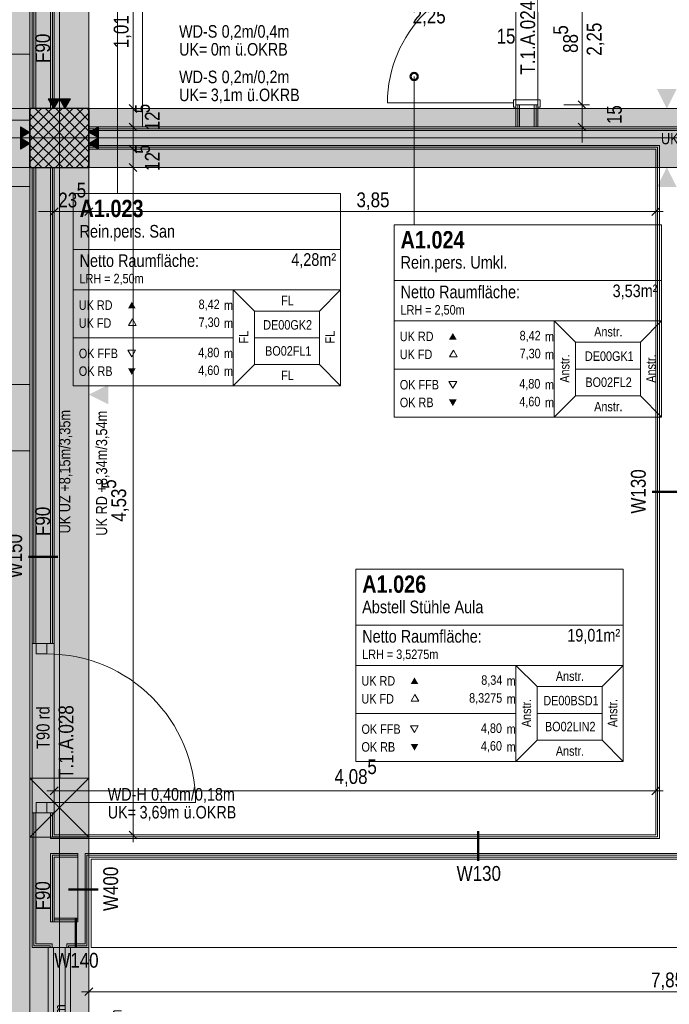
# Model space of a CAD drawing. Extents: x -620 to 3480, y 62 to 1107.
# Tile 49 of 244: x -500 to -412, y 423 to 557. Entities that reach past the tile are written whole.
import ezdxf
from ezdxf.lldxf.tags import DXFTag

# ---------------------------------------------------------------- set-up
doc = ezdxf.new("R2010")
doc.units = 0
doc.layers.get('0').update_dxf_attribs({"lineweight": 35})
for name, color, linetype, lineweight, true_color in [('00 -Bauelemente -Dämmung innen', 7, 'Continuous', 9, 0xff7fe6), ('00 -Bauelemente -Gipskarton', 7, 'Continuous', 9, 0xff7fe6), ('00_Beschriftung UZ', 3, 'Continuous', 13, 0x00ff00), ('30 -33 Aussenwände- 3 Aussenstützen', 7, 'Continuous', 50, 0x0000dd), ('30 -34 Innenwände- 11 Durchbruch', 4, 'Continuous', 9, 0x00ffff), ('30 -34 Innenwände- 2 nichttragend', 7, 'Continuous', 18, 0xff7fe6), ('30 -34 Innenwände- 4 Türen_Fenster', 9, 'Continuous', 15, 0x808080), ('30 -35 Decken- 1 Konstruktion-Träger- Stahlbeton', 7, 'grob-A06G9GKW8I', 13, 0x33aa00), ('60- 61 allgemeine Ausstattung- 1 Möbel', 7, 'Continuous', 9, 0x00cccc), ('70 -72 Beschriftung- 2 Beschriftung Bauteile', 7, 'Continuous', 9, 0x9999ff), ('70 -75 Raumstempel- 1 Raumstempel', 1, 'Continuous', 50, 0xff0000), ('70 -75 Raumstempel-2 Verweislinie', 1, 'Continuous', 9, 0xff0000), ('70 -76 Bemaßung- 2 Allgemein', 9, 'Continuous', 5, 0x808080), ('iwb_Layout BA_Markierung', 7, 'Continuous', 9, 0xbadcdc), ('iwb_Schraffur_ F90_feuerbestaendig', 1, 'Continuous', 13, 0xff0000), ('iwb_Schraffur_ Verglasung', 5, 'Continuous', 13, 0x0000ff)]:
    doc.layers.add(name, color=color, linetype=linetype, lineweight=lineweight, true_color=true_color)
for name, color, linetype, lineweight in [('70 -71 Achsen- 1 Gebäudeachsen', 7, 'STRICHPUNKT2-A06G9GKV8I', 18), ('70 -75 Raumstempel- 3 Wandstempel', 7, 'Continuous', 50), ('Keine', 7, 'Continuous', 9)]:
    doc.layers.add(name, color=color, linetype=linetype, lineweight=lineweight)
doc.layers.add('iwb_Schraffur_Unterzug', color=7, linetype='Continuous', lineweight=5, true_color=0xffffcc, plot=False)
doc.styles.get("Standard").update_dxf_attribs({"font": 'ARIALN.TTF'})
tags = doc.linetypes.add('grob-A06G9GKW8I', pattern=[14, 3, -8, 3]).pattern_tags.tags
tags[8:9] = [DXFTag(74, 4), DXFTag(75, 0), DXFTag(340, '0'), DXFTag(46, 0.0), DXFTag(50, 0.0), DXFTag(44, 0.0), DXFTag(45, 0.0)]
tags[6:7] = [DXFTag(74, 4), DXFTag(75, 0), DXFTag(340, '0'), DXFTag(46, 0.0), DXFTag(50, 0.0), DXFTag(44, 0.0), DXFTag(45, 0.0)]
tags[4:5] = [DXFTag(74, 4), DXFTag(75, 0), DXFTag(340, '0'), DXFTag(46, 0.0), DXFTag(50, 0.0), DXFTag(44, 0.0), DXFTag(45, 0.0)]
tags = doc.linetypes.add('STRICHPUNKT2-A06G9GKV8I', pattern=[12.7, 6.35, -3.175, 0, -3.175]).pattern_tags.tags
tags[10:11] = [DXFTag(74, 4), DXFTag(75, 0), DXFTag(340, '0'), DXFTag(46, 0.0), DXFTag(50, 0.0), DXFTag(44, 0.0), DXFTag(45, 0.0)]
tags[8:9] = [DXFTag(74, 4), DXFTag(75, 0), DXFTag(340, '0'), DXFTag(46, 0.0), DXFTag(50, 0.0), DXFTag(44, 0.0), DXFTag(45, 0.0)]
tags[6:7] = [DXFTag(74, 4), DXFTag(75, 0), DXFTag(340, '0'), DXFTag(46, 0.0), DXFTag(50, 0.0), DXFTag(44, 0.0), DXFTag(45, 0.0)]
tags[4:5] = [DXFTag(74, 4), DXFTag(75, 0), DXFTag(340, '0'), DXFTag(46, 0.0), DXFTag(50, 0.0), DXFTag(44, 0.0), DXFTag(45, 0.0)]

# ---------------------------------------------------------------- blocks, each defined once
blk = doc.blocks.new('Polygon-A06G9GKL8I')
at = {"color": 0, "linetype": 'ByBlock', "lineweight": -2, "ltscale": 0.13}
blk.add_solid([(-497.79, 86.11), (-562.01, 85.94), (-497.63, 1071.51), (-562.01, 1071.51)], dxfattribs=at)
blk = doc.blocks.new('Referenz-A06G9GKX8I')
at = {"layer": '00 -Bauelemente -Dämmung innen', "color": 0, "linetype": 'Continuous', "ltscale": 0.13}
for p, q in [((-497.71, 544.96), (-497.71, 596.96)), ((-495.71, 544.96), (-495.71, 565.66)), ((-432.01, 545.46), (-432.01, 542.46)), ((-430.01, 545.46), (-430.01, 542.46)), ((-490.51, 541.96), (-333.51, 541.96)), ((-490.51, 539.96), (-413.01, 539.96)), ((-413.01, 539.96), (-413.01, 445.76)), ((-497.71, 472.26), (-497.71, 536.96)), ((-495.71, 472.26), (-495.71, 536.96)), ((-497.71, 431.46), (-497.71, 449.26)), ((-495.71, 445.76), (-495.71, 449.26)), ((-413.01, 445.76), (-495.71, 445.76)), ((-492.01, 443.76), (-495.71, 443.76)), ((-495.71, 434.46), (-495.71, 443.76)), ((-492.01, 443.26), (-492.01, 443.76)), ((-492.01, 434.96), (-492.01, 443.26)), ((-333.01, 443.76), (-491.01, 443.76)), ((-491.01, 431.46), (-491.01, 443.76)), ((-492.01, 434.46), (-492.01, 434.96)), ((-495.71, 434.46), (-495.21, 434.46)), ((-495.21, 434.46), (-492.01, 434.46)), ((-497.71, 431.46), (-495.51, 431.46)), ((-495.51, 430.96), (-495.51, 431.46)), ((-493.51, 431.46), (-491.01, 431.46)), ((-493.51, 430.96), (-493.51, 431.46))]:
    blk.add_line(p, q, dxfattribs=at)
at = {"layer": '00 -Bauelemente -Gipskarton', "color": 0, "linetype": 'Continuous', "ltscale": 0.13}
for p, q in [((-498.21, 544.96), (-498.21, 596.96)), ((-497.96, 544.96), (-497.96, 596.96)), ((-497.71, 544.96), (-497.71, 596.96)), ((-495.71, 544.96), (-495.71, 565.66)), ((-495.46, 544.96), (-495.46, 565.41)), ((-495.21, 544.96), (-495.21, 565.16)), ((-432.51, 545.46), (-432.51, 542.46)), ((-432.26, 545.46), (-432.26, 542.46)), ((-432.01, 545.46), (-432.01, 542.46)), ((-430.01, 545.46), (-430.01, 542.46)), ((-429.76, 545.46), (-429.76, 542.46)), ((-429.51, 545.46), (-429.51, 542.46)), ((-490.51, 542.46), (-333.51, 542.46)), ((-490.51, 542.21), (-333.51, 542.21)), ((-490.51, 541.96), (-333.51, 541.96)), ((-490.51, 539.96), (-413.01, 539.96)), ((-490.51, 539.71), (-413.26, 539.71)), ((-490.51, 539.46), (-413.51, 539.46)), ((-413.51, 539.46), (-413.51, 446.26)), ((-413.26, 539.71), (-413.26, 446.01)), ((-413.01, 539.96), (-413.01, 445.76)), ((-498.21, 472.26), (-498.21, 536.96)), ((-497.96, 472.26), (-497.96, 536.96)), ((-497.71, 472.26), (-497.71, 536.96)), ((-495.71, 472.26), (-495.71, 536.96)), ((-495.46, 472.26), (-495.46, 536.96)), ((-495.21, 472.26), (-495.21, 536.96)), ((-498.21, 430.96), (-498.21, 449.26)), ((-497.96, 431.21), (-497.96, 449.26)), ((-497.71, 431.46), (-497.71, 449.26)), ((-495.71, 445.76), (-495.71, 449.26)), ((-495.46, 446.01), (-495.46, 449.26)), ((-495.21, 446.26), (-495.21, 449.26)), ((-413.01, 445.76), (-495.71, 445.76)), ((-413.26, 446.01), (-495.46, 446.01)), ((-413.51, 446.26), (-495.21, 446.26)), ((-492.01, 443.76), (-495.71, 443.76)), ((-495.71, 434.46), (-495.71, 443.76)), ((-492.01, 443.51), (-495.46, 443.51)), ((-495.46, 434.46), (-495.46, 443.51)), ((-492.01, 443.26), (-495.21, 443.26)), ((-495.21, 434.96), (-495.21, 443.26)), ((-491.01, 431.46), (-491.01, 443.76)), ((-333.01, 443.76), (-491.01, 443.76)), ((-333.26, 443.51), (-490.76, 443.51)), ((-490.76, 431.21), (-490.76, 443.51)), ((-490.51, 430.96), (-490.51, 443.26)), ((-333.51, 443.26), (-490.51, 443.26)), ((-495.21, 434.46), (-495.21, 434.96)), ((-495.21, 434.96), (-492.01, 434.96)), ((-495.71, 434.46), (-495.46, 434.46)), ((-495.46, 434.46), (-495.21, 434.46)), ((-495.21, 434.71), (-492.01, 434.71)), ((-495.21, 434.46), (-492.01, 434.46)), ((-498.21, 430.96), (-496.01, 430.96)), ((-497.96, 431.21), (-495.76, 431.21)), ((-497.71, 431.46), (-495.51, 431.46)), ((-495.76, 430.96), (-495.76, 431.21)), ((-495.51, 430.96), (-495.51, 431.46)), ((-493.51, 431.46), (-491.01, 431.46)), ((-493.51, 430.96), (-493.51, 431.46)), ((-493.26, 431.21), (-490.76, 431.21)), ((-493.26, 430.96), (-493.26, 431.21)), ((-493.01, 430.96), (-490.51, 430.96))]:
    blk.add_line(p, q, dxfattribs=at)
at = {"layer": '00_Beschriftung UZ', "color": 0, "linetype": 'Continuous', "lineweight": 0, "ltscale": 0.13}
for points in [[(-413.35, 547.63), (-412.01, 544.96), (-410.67, 547.63)], [(-413.35, 534.29), (-412.01, 536.96), (-410.67, 534.29)], [(-487.84, 504.76), (-490.51, 506.09), (-487.84, 507.43)]]:
    blk.add_solid(points, dxfattribs=at)
at = {"layer": '30 -33 Aussenwände- 3 Aussenstützen', "color": 0, "lineweight": 9}
for p, q in [((-498.51, 544.8), (-498.36, 544.96)), ((-498.51, 543.39), (-496.95, 544.96)), ((-498.51, 541.98), (-495.53, 544.96)), ((-498.51, 540.56), (-494.12, 544.96)), ((-498.51, 539.15), (-492.7, 544.96)), ((-498.51, 537.73), (-491.29, 544.96)), ((-497.82, 544.96), (-490.51, 537.65)), ((-496.4, 544.96), (-490.51, 539.07)), ((-494.99, 544.96), (-490.51, 540.48)), ((-493.57, 544.96), (-490.51, 541.9)), ((-492.16, 544.96), (-490.51, 543.31)), ((-490.75, 544.96), (-490.51, 544.72)), ((-498.51, 544.24), (-491.23, 536.96)), ((-497.87, 536.96), (-490.51, 544.32)), ((-498.51, 542.82), (-492.65, 536.96)), ((-496.46, 536.96), (-490.51, 542.9)), ((-494.51, 541.96), (-494.51, 539.96)), ((-498.51, 541.41), (-494.06, 536.96)), ((-495.51, 540.96), (-493.51, 540.96)), ((-495.05, 536.96), (-490.51, 541.49)), ((-498.51, 540), (-495.47, 536.96)), ((-493.63, 536.96), (-490.51, 540.08)), ((-498.51, 538.58), (-496.89, 536.96)), ((-492.22, 536.96), (-490.51, 538.66)), ((-498.51, 537.17), (-498.3, 536.96)), ((-490.8, 536.96), (-490.51, 537.25))]:
    blk.add_line(p, q, dxfattribs=at)
at = {"layer": '30 -33 Aussenwände- 3 Aussenstützen', "color": 0, "linetype": 'Continuous', "lineweight": -2, "ltscale": 0.25}
for p, q in [((-490.51, 544.96), (-498.51, 544.96)), ((-498.51, 544.96), (-498.51, 536.96)), ((-490.51, 536.96), (-490.51, 544.96)), ((-498.51, 536.96), (-490.51, 536.96))]:
    blk.add_line(p, q, dxfattribs=at)
at = {"layer": '30 -34 Innenwände- 11 Durchbruch', "color": 0, "linetype": 'Continuous', "ltscale": 0.13}
for p, q in [((-498.51, 445.96), (-498.51, 453.96)), ((-498.51, 453.96), (-490.51, 445.96)), ((-490.51, 453.96), (-498.51, 445.96)), ((-498.51, 453.96), (-490.51, 453.96)), ((-490.51, 453.96), (-498.51, 445.96)), ((-490.51, 445.96), (-498.51, 453.96)), ((-490.51, 445.96), (-490.51, 453.96)), ((-498.51, 445.96), (-490.51, 445.96))]:
    blk.add_line(p, q, dxfattribs=at)
at = {"layer": '30 -34 Innenwände- 11 Durchbruch', "color": 0, "lineweight": 0}
for points in [[(-494.51, 449.96), (-498.51, 453.96), (-494.51, 453.96)], [(-494.51, 449.96), (-494.51, 453.96), (-490.51, 453.96)], [(-494.51, 445.96), (-498.51, 445.96), (-494.51, 449.96)], [(-494.51, 445.96), (-494.51, 449.96), (-490.51, 445.96)]]:
    blk.add_solid(points, dxfattribs=at)
at = {"layer": '30 -34 Innenwände- 2 nichttragend', "color": 0, "linetype": 'Continuous', "ltscale": 0.18}
for p, q in [((-498.21, 544.96), (-498.21, 596.96)), ((-495.21, 544.96), (-495.21, 565.16)), ((-495.21, 544.96), (-498.21, 544.96)), ((-432.51, 545.46), (-432.51, 545.14)), ((-432.51, 545.46), (-432.51, 542.46)), ((-429.51, 545.46), (-429.51, 545.14)), ((-429.51, 545.46), (-429.51, 542.46)), ((-490.51, 539.46), (-490.51, 542.46)), ((-490.51, 542.46), (-432.51, 542.46)), ((-429.51, 542.46), (-333.51, 542.46)), ((-490.51, 539.46), (-413.51, 539.46)), ((-413.51, 539.46), (-413.51, 446.26)), ((-498.21, 472.26), (-498.21, 536.96)), ((-495.21, 536.96), (-498.21, 536.96)), ((-495.21, 472.26), (-495.21, 536.96)), ((-497.96, 472.26), (-498.21, 472.26)), ((-497.96, 472.26), (-498.21, 472.26)), ((-497.71, 472.26), (-497.96, 472.26)), ((-495.21, 472.26), (-497.96, 472.26)), ((-495.71, 472.26), (-497.71, 472.26)), ((-495.46, 472.26), (-495.71, 472.26)), ((-495.21, 472.26), (-495.46, 472.26)), ((-497.96, 449.26), (-498.21, 449.26)), ((-497.96, 449.26), (-498.21, 449.26)), ((-498.21, 430.96), (-498.21, 449.26)), ((-497.71, 449.26), (-497.96, 449.26)), ((-495.21, 449.26), (-497.96, 449.26)), ((-495.71, 449.26), (-497.71, 449.26)), ((-495.46, 449.26), (-495.71, 449.26)), ((-495.21, 449.26), (-495.46, 449.26)), ((-495.21, 446.26), (-495.21, 449.26)), ((-413.51, 446.26), (-495.21, 446.26)), ((-495.21, 434.96), (-495.21, 443.26)), ((-492.01, 443.26), (-495.21, 443.26)), ((-492.01, 434.96), (-492.01, 443.26)), ((-333.51, 443.26), (-490.51, 443.26)), ((-490.51, 430.96), (-490.51, 443.26)), ((-495.21, 434.96), (-492.01, 434.96)), ((-498.21, 430.96), (-496.01, 430.96)), ((-495.76, 430.96), (-496.01, 430.96)), ((-495.76, 430.96), (-496.01, 430.96)), ((-495.51, 430.96), (-495.76, 430.96)), ((-493.01, 430.96), (-495.76, 430.96)), ((-493.51, 430.96), (-495.51, 430.96)), ((-493.26, 430.96), (-493.51, 430.96)), ((-493.01, 430.96), (-493.26, 430.96)), ((-493.01, 430.96), (-490.51, 430.96))]:
    blk.add_line(p, q, dxfattribs=at)
at = {"layer": '30 -34 Innenwände- 4 Türen_Fenster', "color": 0, "linetype": 'grob-A06G9GKW8I', "ltscale": 0.15}
for p, q in [((-432.51, 563.16), (-432.51, 545.46)), ((-429.51, 563.16), (-429.51, 545.46)), ((-432.81, 545.74), (-449.95, 545.74)), ((-498.21, 449.26), (-498.21, 472.26)), ((-495.21, 449.26), (-495.21, 472.26)), ((-496.21, 450.66), (-476.01, 450.66)), ((-496.01, 379.96), (-496.01, 430.96)), ((-493.01, 379.96), (-493.01, 430.96))]:
    blk.add_line(p, q, dxfattribs=at)
at = {"layer": '30 -34 Innenwände- 4 Türen_Fenster', "color": 0}
for p, q in [((-432.81, 545.74), (-432.81, 546.14)), ((-432.81, 546.14), (-429.21, 546.14)), ((-429.21, 546.14), (-429.21, 545.14)), ((-432.81, 545.14), (-432.81, 545.74)), ((-432.51, 545.14), (-432.81, 545.14)), ((-429.51, 545.46), (-432.51, 545.46)), ((-432.51, 545.46), (-432.51, 545.14)), ((-429.51, 545.14), (-429.51, 545.46)), ((-429.21, 545.14), (-429.51, 545.14))]:
    blk.add_line(p, q, dxfattribs=at)
at = {"layer": '30 -34 Innenwände- 4 Türen_Fenster', "color": 0, "linetype": 'Continuous', "ltscale": 0.15}
for p, q in [((-497.67, 470.86), (-497.67, 472.26)), ((-497.67, 472.26), (-496.21, 472.26)), ((-496.21, 472.26), (-496.21, 470.86)), ((-496.21, 470.86), (-497.67, 470.86)), ((-497.67, 449.26), (-497.67, 450.66)), ((-497.67, 450.66), (-496.21, 450.66)), ((-496.21, 450.66), (-496.21, 449.26)), ((-496.21, 449.26), (-497.67, 449.26)), ((-495.31, 405.96), (-495.31, 430.96)), ((-495.31, 430.96), (-493.71, 430.96)), ((-493.71, 430.96), (-493.71, 405.96))]:
    blk.add_line(p, q, dxfattribs=at)
at = {"layer": '30 -34 Innenwände- 4 Türen_Fenster', "color": 0, "linetype": 'grob-A06G9GKW8I', "ltscale": 0.15}
for centre, major_axis in [((-432.81, 545.74), (0, 17.14)), ((-496.21, 450.66), (20.2, 0))]:
    blk.add_ellipse(centre, major_axis=major_axis, ratio=1, start_param=0, end_param=1.570796, dxfattribs=at)
at = {"layer": '30 -35 Decken- 1 Konstruktion-Träger- Stahlbeton', "color": 0}
for p, q in [((-498.51, 214.96), (-498.51, 596.96)), ((-490.51, 214.96), (-490.51, 596.96)), ((-562.01, 544.96), (-498.51, 544.96)), ((-490.51, 544.96), (-3.51, 544.96)), ((-562.01, 536.96), (-498.51, 536.96)), ((-490.51, 536.96), (-3.51, 536.96))]:
    blk.add_line(p, q, dxfattribs=at)
at = {"layer": '30 -35 Decken- 1 Konstruktion-Träger- Stahlbeton', "color": 0, "linetype": 'Continuous', "lineweight": 35, "ltscale": 0.35}
for p, q in [((-498.51, 544.96), (-498.51, 536.96)), ((-490.51, 544.96), (-490.51, 536.96))]:
    blk.add_line(p, q, dxfattribs=at)
at = {"layer": '60- 61 allgemeine Ausstattung- 1 Möbel', "color": 0, "linetype": 'Continuous', "ltscale": 0.13}
for p, q in [((-495.21, 565.16), (-495.21, 544.96)), ((-483.21, 542.46), (-483.21, 565.16)), ((-538.51, 552.36), (-498.51, 552.36)), ((-498.51, 552.36), (-498.51, 543.36)), ((-495.21, 544.96), (-490.51, 544.96)), ((-490.51, 544.96), (-490.51, 542.46)), ((-498.51, 543.36), (-538.51, 543.36)), ((-538.51, 543.36), (-498.51, 543.36)), ((-498.51, 543.36), (-498.51, 534.36)), ((-490.51, 542.46), (-483.21, 542.46)), ((-498.51, 534.36), (-538.51, 534.36)), ((-538.51, 507.46), (-498.51, 507.46)), ((-498.51, 507.46), (-498.51, 498.46)), ((-498.51, 498.46), (-538.51, 498.46)), ((-490.21, 430.96), (-490.21, 442.96)), ((-490.21, 442.96), (-333.81, 442.96)), ((-333.81, 430.96), (-490.21, 430.96))]:
    blk.add_line(p, q, dxfattribs=at)
at = {"layer": '70 -71 Achsen- 1 Gebäudeachsen', "color": 0, "linetype": 'STRICHPUNKT2-A06G9GKV8I', "ltscale": 0.18}
for p, q in [((-494.51, 1075.9), (-494.51, 76.46)), ((-562.01, 540.96), (85.43, 540.96))]:
    blk.add_line(p, q, dxfattribs=at)
at = {"layer": '70 -72 Beschriftung- 2 Beschriftung Bauteile', "color": 0}
for p, q in [((-495.26, 544.96), (-496.01, 546.26)), ((-496.01, 546.26), (-494.51, 546.26)), ((-494.51, 546.26), (-495.26, 544.96)), ((-493.76, 544.96), (-494.51, 546.26)), ((-494.51, 546.26), (-493.01, 546.26)), ((-493.01, 546.26), (-493.76, 544.96)), ((-499.81, 542.46), (-498.51, 541.71)), ((-499.81, 540.96), (-499.81, 542.46)), ((-490.51, 541.71), (-489.21, 542.46)), ((-489.21, 542.46), (-489.21, 540.96)), ((-498.51, 541.71), (-499.81, 540.96)), ((-499.81, 540.96), (-498.51, 540.21)), ((-499.81, 539.46), (-499.81, 540.96)), ((-489.21, 540.96), (-490.51, 541.71)), ((-490.51, 540.21), (-489.21, 540.96)), ((-489.21, 540.96), (-489.21, 539.46)), ((-498.51, 540.21), (-499.81, 539.46)), ((-489.21, 539.46), (-490.51, 540.21))]:
    blk.add_line(p, q, dxfattribs=at)
at = {"layer": '70 -72 Beschriftung- 2 Beschriftung Bauteile', "color": 0, "lineweight": 0}
for points in [[(-495.26, 544.96), (-496.01, 546.26), (-495.26, 546.26)], [(-495.26, 544.96), (-495.26, 546.26), (-494.51, 546.26)], [(-493.76, 544.96), (-494.51, 546.26), (-493.76, 546.26)], [(-493.76, 544.96), (-493.76, 546.26), (-493.01, 546.26)], [(-499.81, 540.96), (-499.81, 542.46), (-498.51, 541.71)], [(-489.21, 540.96), (-490.51, 541.71), (-489.21, 542.46)], [(-499.81, 539.46), (-499.81, 540.96), (-498.51, 540.21)], [(-489.21, 539.46), (-490.51, 540.21), (-489.21, 540.96)]]:
    blk.add_solid(points, dxfattribs=at)
at = {"layer": '70 -75 Raumstempel- 1 Raumstempel', "color": 0, "lineweight": 9}
for p, q in [((-492.64, 533.42), (-492.64, 507.28)), ((-456.31, 533.42), (-492.64, 533.42)), ((-456.31, 507.28), (-456.31, 533.42)), ((-449.04, 529.17), (-449.04, 503.03)), ((-412.71, 529.17), (-449.04, 529.17)), ((-412.71, 503.03), (-412.71, 529.17)), ((-456.31, 525.83), (-492.64, 525.83)), ((-412.71, 521.58), (-449.04, 521.58)), ((-492.64, 520.35), (-470.91, 520.35)), ((-468.02, 517.45), (-470.91, 520.35)), ((-456.31, 520.35), (-470.91, 520.35)), ((-470.91, 520.35), (-470.91, 507.28)), ((-459.2, 517.45), (-456.31, 520.35)), ((-468.02, 510.18), (-468.02, 517.45)), ((-468.02, 517.45), (-459.2, 517.45)), ((-459.2, 510.18), (-459.2, 517.45)), ((-484.6, 516.39), (-485.12, 515.48)), ((-485.12, 515.48), (-484.08, 515.48)), ((-484.08, 515.48), (-484.6, 516.39)), ((-449.04, 516.1), (-427.31, 516.1)), ((-424.43, 513.2), (-427.31, 516.1)), ((-412.71, 516.1), (-427.31, 516.1)), ((-427.31, 516.1), (-427.31, 503.03)), ((-415.6, 513.2), (-412.71, 516.1)), ((-492.64, 513.82), (-470.91, 513.82)), ((-459.2, 513.82), (-468.02, 513.82)), ((-424.43, 505.93), (-424.43, 513.2)), ((-424.43, 513.2), (-415.6, 513.2)), ((-415.6, 505.93), (-415.6, 513.2)), ((-484.67, 511.21), (-485.19, 512.12)), ((-485.19, 512.12), (-484.15, 512.12)), ((-484.15, 512.12), (-484.67, 511.21)), ((-441, 512.14), (-441.52, 511.23)), ((-441.52, 511.23), (-440.48, 511.23)), ((-440.48, 511.23), (-441, 512.14)), ((-468.02, 510.18), (-470.91, 507.28)), ((-468.02, 510.18), (-459.2, 510.18)), ((-459.2, 510.18), (-456.31, 507.28)), ((-449.04, 509.57), (-427.31, 509.57)), ((-415.6, 509.57), (-424.43, 509.57)), ((-456.31, 507.28), (-492.64, 507.28)), ((-441.07, 506.96), (-441.6, 507.87)), ((-441.6, 507.87), (-440.55, 507.87)), ((-440.55, 507.87), (-441.07, 506.96)), ((-424.43, 505.93), (-427.31, 503.03)), ((-424.43, 505.93), (-415.6, 505.93)), ((-415.6, 505.93), (-412.71, 503.03)), ((-412.71, 503.03), (-449.04, 503.03)), ((-454.24, 482.37), (-454.24, 456.23)), ((-417.92, 482.37), (-454.24, 482.37)), ((-417.92, 456.23), (-417.92, 482.37)), ((-417.92, 474.78), (-454.24, 474.78)), ((-454.24, 469.3), (-432.52, 469.3)), ((-429.63, 466.41), (-432.52, 469.3)), ((-417.92, 469.3), (-432.52, 469.3)), ((-432.52, 469.3), (-432.52, 456.23)), ((-420.8, 466.41), (-417.92, 469.3)), ((-429.63, 459.13), (-429.63, 466.41)), ((-429.63, 466.41), (-420.8, 466.41)), ((-420.8, 459.13), (-420.8, 466.41)), ((-446.21, 465.34), (-446.73, 464.44)), ((-446.73, 464.44), (-445.68, 464.44)), ((-445.68, 464.44), (-446.21, 465.34)), ((-454.24, 462.77), (-432.52, 462.77)), ((-420.8, 462.77), (-429.63, 462.77)), ((-446.28, 460.16), (-446.8, 461.07)), ((-446.8, 461.07), (-445.76, 461.07)), ((-445.76, 461.07), (-446.28, 460.16)), ((-429.63, 459.13), (-432.52, 456.23)), ((-429.63, 459.13), (-420.8, 459.13)), ((-420.8, 459.13), (-417.92, 456.23)), ((-417.92, 456.23), (-454.24, 456.23))]:
    blk.add_line(p, q, dxfattribs=at)
at = {"layer": '70 -75 Raumstempel- 1 Raumstempel', "color": 0, "lineweight": 0}
for points in [[(-484.15, 517.81), (-484.67, 518.71), (-485.19, 517.81)], [(-440.55, 513.56), (-441.07, 514.46), (-441.6, 513.56)], [(-484.15, 509.67), (-484.67, 508.77), (-485.19, 509.67)], [(-440.55, 505.43), (-441.07, 504.52), (-441.6, 505.43)], [(-445.76, 466.76), (-446.28, 467.66), (-446.8, 466.76)], [(-445.76, 458.63), (-446.28, 457.72), (-446.8, 458.63)]]:
    blk.add_solid(points, dxfattribs=at)
at = {"layer": '70 -75 Raumstempel- 3 Wandstempel', "color": 0, "linetype": 'Continuous', "ltscale": 0.5}
for p, q in [((-414.01, 492.86), (-410.01, 492.86)), ((-498.71, 484.06), (-494.71, 484.06)), ((-437.61, 442.76), (-437.61, 446.76)), ((-489.26, 438.86), (-493.26, 438.86)), ((-492.26, 430.96), (-492.26, 434.96))]:
    blk.add_line(p, q, dxfattribs=at)
at = {"layer": '70 -75 Raumstempel-2 Verweislinie', "color": 0, "linetype": 'Continuous', "ltscale": 0.13}
for p, q in [((-486.6, 572.16), (-486.6, 533.46)), ((-446.32, 529.17), (-446.32, 549.31))]:
    blk.add_line(p, q, dxfattribs=at)
at = {"layer": '70 -75 Raumstempel-2 Verweislinie', "color": 0, "linetype": 'ByBlock', "lineweight": 50, "ltscale": 0.5}
blk.add_circle((-446.32, 549.31), 0.5, dxfattribs=at)
at = {"layer": '70 -76 Bemaßung- 2 Allgemein', "color": 0, "linetype": 'Continuous', "ltscale": 0.13}
for p, q in [((-484.51, 546.02), (-484.51, 564.1)), ((-423.51, 546.52), (-423.51, 562.1)), ((-423.51, 546.52), (-423.51, 547.58)), ((-484.51, 546.02), (-484.51, 547.08)), ((-484.51, 543.96), (-484.51, 546.02)), ((-484.51, 543.96), (-484.51, 546.02)), ((-423.51, 544.46), (-423.51, 546.52)), ((-423.51, 544.46), (-423.51, 546.52)), ((-487.01, 544.96), (-483.51, 544.96)), ((-487.01, 544.96), (-483.51, 544.96)), ((-484.51, 542.46), (-484.51, 544.96)), ((-426.01, 545.46), (-422.51, 545.46)), ((-426.01, 545.46), (-422.51, 545.46)), ((-423.51, 542.46), (-423.51, 545.46)), ((-484.51, 543.46), (-484.51, 541.4)), ((-423.51, 543.46), (-423.51, 541.4)), ((-487.01, 542.46), (-483.51, 542.46)), ((-426.01, 542.46), (-422.51, 542.46)), ((-484.51, 540.52), (-484.51, 541.58)), ((-484.51, 541.4), (-484.51, 540.34)), ((-484.51, 538.46), (-484.51, 540.52)), ((-423.51, 541.4), (-423.51, 540.34)), ((-487.01, 539.46), (-483.51, 539.46)), ((-484.51, 536.96), (-484.51, 539.46)), ((-484.51, 537.96), (-484.51, 535.9)), ((-484.51, 537.96), (-484.51, 535.9)), ((-487.01, 536.96), (-483.51, 536.96)), ((-487.01, 536.96), (-483.51, 536.96)), ((-484.51, 535.9), (-484.51, 534.84)), ((-484.51, 447.32), (-484.51, 535.9)), ((-495.21, 533.46), (-495.21, 529.96)), ((-490.51, 533.46), (-490.51, 529.96)), ((-490.51, 533.46), (-490.51, 529.96)), ((-413.51, 533.46), (-413.51, 529.96)), ((-496.27, 530.96), (-497.33, 530.96)), ((-494.21, 530.96), (-496.27, 530.96)), ((-490.51, 530.96), (-495.21, 530.96)), ((-491.51, 530.96), (-489.45, 530.96)), ((-491.51, 530.96), (-489.45, 530.96)), ((-414.57, 530.96), (-489.45, 530.96)), ((-489.45, 530.96), (-488.39, 530.96)), ((-412.51, 530.96), (-414.57, 530.96)), ((-496.21, 452.26), (-494.15, 452.26)), ((-495.21, 449.76), (-495.21, 453.26)), ((-494.15, 452.26), (-414.57, 452.26)), ((-412.51, 452.26), (-414.57, 452.26)), ((-413.51, 449.76), (-413.51, 453.26)), ((-484.51, 445.26), (-484.51, 447.32)), ((-487.01, 446.26), (-483.51, 446.26)), ((-490.51, 427.46), (-490.51, 423.96)), ((-491.51, 424.96), (-489.45, 424.96)), ((-334.57, 424.96), (-489.45, 424.96))]:
    blk.add_line(p, q, dxfattribs=at)
at = {"layer": '70 -76 Bemaßung- 2 Allgemein', "color": 0, "linetype": 'Continuous', "lineweight": 20, "ltscale": 0.2}
for p, q in [((-422.98, 544.93), (-424.04, 545.99)), ((-422.98, 544.93), (-424.04, 545.99)), ((-483.98, 544.43), (-485.04, 545.49)), ((-483.98, 544.43), (-485.04, 545.49)), ((-485.04, 542.99), (-483.98, 541.93)), ((-424.04, 542.99), (-422.98, 541.93)), ((-483.98, 538.93), (-485.04, 539.99)), ((-485.04, 537.49), (-483.98, 536.43)), ((-485.04, 537.49), (-483.98, 536.43)), ((-494.68, 531.49), (-495.74, 530.43)), ((-491.04, 530.43), (-489.98, 531.49)), ((-491.04, 530.43), (-489.98, 531.49)), ((-412.98, 531.49), (-414.04, 530.43)), ((-495.74, 451.73), (-494.68, 452.79)), ((-412.98, 452.79), (-414.04, 451.73)), ((-483.98, 445.73), (-485.04, 446.79)), ((-491.04, 424.43), (-489.98, 425.49))]:
    blk.add_line(p, q, dxfattribs=at)
at = {"layer": '00_Beschriftung UZ', "color": 0, "linetype": 'ByBlock', "lineweight": 5, "ltscale": 0.13, "insert": (-412.8, 541.62), "char_height": 1.5103, "attachment_point": 1}
blk.add_mtext('{\\fArial Narrow;UK UZ +8,15m/3,35m}', dxfattribs=at)
at = {"layer": '00_Beschriftung UZ', "color": 0, "linetype": 'ByBlock', "lineweight": 5, "ltscale": 0.13, "char_height": 1.5103, "attachment_point": 1, "rotation": 90}
for insert in [(-494.53, 487.23), (-495.18, 406.48)]:
    blk.add_mtext('{\\fArial Narrow;UK UZ +8,15m/3,35m}', dxfattribs=dict(at, insert=insert))
at = {"layer": '00_Beschriftung UZ', "color": 0, "linetype": 'Continuous', "lineweight": 5, "ltscale": 0.13, "char_height": 1.5103, "attachment_point": 1, "rotation": 90}
for insert in [(-489.53, 486.92), (-487.57, 405.59)]:
    blk.add_mtext('{\\fArial Narrow;UK RD +8,34m/3,54m}', dxfattribs=dict(at, insert=insert))
at = {"layer": '30 -34 Innenwände- 11 Durchbruch', "color": 0, "linetype": 'Continuous', "ltscale": 0.13, "char_height": 1.7, "attachment_point": 1}
for s, insert in [('{\\fArial Narrow;WD-S}', (-478.25, 556.29)), ('{\\fArial Narrow;0,2m/0,4m}', (-472.47, 556.29)), ('{\\fArial Narrow;0m}', (-473.94, 553.86)), ('{\\fArial Narrow;ü.OKRB}', (-470.64, 553.86)), ('{\\fArial Narrow;UK=}', (-478.25, 553.86)), ('{\\fArial Narrow;WD-S}', (-478.25, 550.11)), ('{\\fArial Narrow;0,2m/0,2m}', (-472.47, 550.11)), ('{\\fArial Narrow;UK=}', (-478.25, 547.67)), ('{\\fArial Narrow;3,1m}', (-473.94, 547.67)), ('{\\fArial Narrow;ü.OKRB}', (-469.02, 547.67)), ('{\\fArial Narrow;WD-H}', (-487.94, 452.63)), ('{\\fArial Narrow;0,40m/0,18m}', (-482.05, 452.63)), ('{\\fArial Narrow;UK=}', (-487.94, 450.2)), ('{\\fArial Narrow;3,69m}', (-483.62, 450.2)), ('{\\fArial Narrow;ü.OKRB}', (-477.63, 450.2))]:
    blk.add_mtext(s, dxfattribs=dict(at, insert=insert))
at = {"layer": '70 -75 Raumstempel- 1 Raumstempel', "color": 0, "linetype": 'Continuous', "ltscale": 0.5, "attachment_point": 1}
for s, insert, char_height, rotation in [('{\\fArial Narrow|b1|i0;A1.023}', (-491.77, 532.56), 2.3536, 0), ('{\\fArial Narrow;Rein.pers. San}', (-491.77, 529.14), 1.7117, 0), ('{\\fArial Narrow|b1|i0;A1.024}', (-448.17, 528.31), 2.3536, 0), ('{\\fArial Narrow;Netto Raumfläche:}', (-491.77, 525.15), 1.7117, 0), ('{\\fArial Narrow;4,28m²}', (-463.02, 525.3), 1.7117, 0), ('{\\fArial Narrow;Rein.pers. Umkl.}', (-448.17, 524.92), 1.7117, 0), ('{\\fArial Narrow;LRH = 2,50m}', (-491.77, 522.5), 1.2838, 0), ('{\\fArial Narrow;Netto Raumfläche:}', (-448.17, 520.9), 1.7117, 0), ('{\\fArial Narrow;3,53m²}', (-419.37, 521.05), 1.7117, 0), ('{\\fArial Narrow;FL}', (-464.38, 519.52), 1.2838, 0), ('{\\fArial Narrow;UK RD}', (-491.87, 518.89), 1.2838, 0), ('{\\fArial Narrow;8,42}', (-475.6, 519), 1.2838, 0), ('{\\fArial Narrow;m}', (-472.15, 518.88), 1.2838, 0), ('{\\fArial Narrow;LRH = 2,50m}', (-448.17, 518.25), 1.2838, 0), ('{\\fArial Narrow;UK FD}', (-491.87, 516.45), 1.2838, 0), ('{\\fArial Narrow;7,30}', (-475.6, 516.57), 1.2838, 0), ('{\\fArial Narrow;m}', (-472.15, 516.44), 1.2838, 0), ('{\\fArial Narrow;DE00GK2}', (-466.82, 516.21), 1.2838, 0), ('{\\fArial Narrow;Anstr.}', (-421.87, 515.28), 1.2838, 0), ('{\\fArial Narrow;FL}', (-470.11, 513.05), 1.2838, 90), ('{\\fArial Narrow;FL}', (-458.4, 513.05), 1.2838, 90), ('{\\fArial Narrow;UK RD}', (-448.27, 514.64), 1.2838, 0), ('{\\fArial Narrow;8,42}', (-432, 514.75), 1.2838, 0), ('{\\fArial Narrow;m}', (-428.55, 514.63), 1.2838, 0), ('{\\fArial Narrow;4,80}', (-475.65, 512.46), 1.2838, 0), ('{\\fArial Narrow;BO02FL1}', (-466.57, 512.67), 1.2838, 0), ('{\\fArial Narrow;OK FFB}', (-491.87, 512.33), 1.2838, 0), ('{\\fArial Narrow;m}', (-472.15, 512.33), 1.2838, 0), ('{\\fArial Narrow;UK FD}', (-448.27, 512.2), 1.2838, 0), ('{\\fArial Narrow;7,30}', (-432, 512.32), 1.2838, 0), ('{\\fArial Narrow;m}', (-428.55, 512.19), 1.2838, 0), ('{\\fArial Narrow;Anstr.}', (-426.52, 507.71), 1.2838, 90), ('{\\fArial Narrow;DE00GK1}', (-423.13, 511.96), 1.2838, 0), ('{\\fArial Narrow;Anstr.}', (-414.81, 507.71), 1.2838, 90), ('{\\fArial Narrow;OK RB}', (-491.87, 509.92), 1.2838, 0), ('{\\fArial Narrow;4,60}', (-475.65, 510.04), 1.2838, 0), ('{\\fArial Narrow;m}', (-472.15, 509.92), 1.2838, 0), ('{\\fArial Narrow;FL}', (-464.38, 509.35), 1.2838, 0), ('{\\fArial Narrow;BO02FL2}', (-423.07, 508.42), 1.2838, 0), ('{\\fArial Narrow;OK FFB}', (-448.27, 508.08), 1.2838, 0), ('{\\fArial Narrow;4,80}', (-432.05, 508.21), 1.2838, 0), ('{\\fArial Narrow;m}', (-428.55, 508.08), 1.2838, 0), ('{\\fArial Narrow;4,60}', (-432.05, 505.79), 1.2838, 0), ('{\\fArial Narrow;OK RB}', (-448.27, 505.67), 1.2838, 0), ('{\\fArial Narrow;m}', (-428.55, 505.67), 1.2838, 0), ('{\\fArial Narrow;Anstr.}', (-421.87, 505.11), 1.2838, 0), ('{\\fArial Narrow|b1|i0;A1.026}', (-453.38, 481.52), 2.3536, 0), ('{\\fArial Narrow;Abstell Stühle Aula}', (-453.38, 478.1), 1.7117, 0), ('{\\fArial Narrow;Netto Raumfläche:}', (-453.38, 474.1), 1.7117, 0), ('{\\fArial Narrow;19,01m²}', (-425.53, 474.25), 1.7117, 0), ('{\\fArial Narrow;LRH = 3,5275m}', (-453.38, 471.45), 1.2838, 0), ('{\\fArial Narrow;Anstr.}', (-427.08, 468.48), 1.2838, 0), ('{\\fArial Narrow;UK RD}', (-453.48, 467.84), 1.2838, 0), ('{\\fArial Narrow;8,34}', (-437.21, 467.95), 1.2838, 0), ('{\\fArial Narrow;m}', (-433.76, 467.83), 1.2838, 0), ('{\\fArial Narrow;UK FD}', (-453.48, 465.4), 1.2838, 0), ('{\\fArial Narrow;8,3275}', (-438.86, 465.52), 1.2838, 0), ('{\\fArial Narrow;m}', (-433.76, 465.39), 1.2838, 0), ('{\\fArial Narrow;Anstr.}', (-431.73, 460.91), 1.2838, 90), ('{\\fArial Narrow;DE00BSD1}', (-428.78, 465.16), 1.2838, 0), ('{\\fArial Narrow;Anstr.}', (-420.02, 460.91), 1.2838, 90), ('{\\fArial Narrow;BO02LIN2}', (-428.56, 461.63), 1.2838, 0), ('{\\fArial Narrow;OK FFB}', (-453.48, 461.29), 1.2838, 0), ('{\\fArial Narrow;4,80}', (-437.26, 461.41), 1.2838, 0), ('{\\fArial Narrow;m}', (-433.76, 461.29), 1.2838, 0), ('{\\fArial Narrow;OK RB}', (-453.48, 458.87), 1.2838, 0), ('{\\fArial Narrow;4,60}', (-437.26, 459), 1.2838, 0), ('{\\fArial Narrow;m}', (-433.76, 458.87), 1.2838, 0), ('{\\fArial Narrow;Anstr.}', (-427.08, 458.31), 1.2838, 0)]:
    blk.add_mtext(s, dxfattribs=dict(at, insert=insert, char_height=char_height, rotation=rotation))
at = {"layer": '70 -75 Raumstempel- 3 Wandstempel', "color": 0, "linetype": 'Continuous', "ltscale": 0.5, "char_height": 2.0138, "attachment_point": 1, "rotation": 90}
for s, insert in [('{\\fArial Narrow;F90}', (-497.79, 551.16)), ('{\\fArial Narrow;W130}', (-416.89, 489.92)), ('{\\fArial Narrow;F90}', (-497.79, 486.88)), ('{\\fArial Narrow;W150}', (-501.59, 481.12)), ('{\\fArial Narrow;W400}', (-488.55, 435.92)), ('{\\fArial Narrow;F90}', (-497.79, 436))]:
    blk.add_mtext(s, dxfattribs=dict(at, insert=insert))
at = {"layer": '70 -75 Raumstempel- 3 Wandstempel', "color": 0, "linetype": 'Continuous', "ltscale": 0.5, "char_height": 2.0138, "attachment_point": 1}
for s, insert in [('{\\fArial Narrow;W130}', (-440.56, 442.04)), ('{\\fArial Narrow;W140}', (-495.21, 430.24))]:
    blk.add_mtext(s, dxfattribs=dict(at, insert=insert))
at = {"layer": '70 -76 Bemaßung- 2 Allgemein', "color": 0, "linetype": 'Continuous', "ltscale": 0.13, "char_height": 2.0138, "attachment_point": 1, "rotation": 90}
for s, insert in [('{\\fArial Narrow;1,01}', (-487.13, 553.15)), ('{\\fArial Narrow;2,25}', (-422.89, 552.14)), ('{\\fArial Narrow;5}', (-427.44, 555)), ('{\\fArial Narrow;88}', (-426.1, 552.52)), ('{\\fArial Narrow;5}', (-484.23, 544.32)), ('{\\fArial Narrow;12}', (-482.89, 542)), ('{\\fArial Narrow;15}', (-420.15, 542.85)), ('{\\fArial Narrow;5}', (-484.23, 538.82)), ('{\\fArial Narrow;12}', (-482.89, 536.5)), ('{\\fArial Narrow;5}', (-488.81, 493.29)), ('{\\fArial Narrow;4,53}', (-487.46, 488.83))]:
    blk.add_mtext(s, dxfattribs=dict(at, insert=insert))
at = {"layer": '70 -76 Bemaßung- 2 Allgemein', "color": 0, "linetype": 'Continuous', "ltscale": 0.13, "char_height": 2.0138, "attachment_point": 1}
for s, insert in [('{\\fArial Narrow;2,25}', (-446.53, 558.54)), ('{\\fArial Narrow;15}', (-435.13, 555.8)), ('{\\fArial Narrow;5}', (-492.16, 534.89)), ('{\\fArial Narrow;23}', (-494.66, 533.54)), ('{\\fArial Narrow;3,85}', (-454.16, 533.57)), ('{\\fArial Narrow;5}', (-452.68, 456.55)), ('{\\fArial Narrow;4,08}', (-457.14, 455.21)), ('{\\fArial Narrow;7,85}', (-414.16, 427.57))]:
    blk.add_mtext(s, dxfattribs=dict(at, insert=insert))
at = {"layer": 'Keine', "color": 0, "linetype": 'Continuous', "ltscale": 0.13, "attachment_point": 1, "rotation": 90}
for s, insert, char_height in [('{\\fArial Narrow;T.1.A.024}', (-431.91, 549.58), 2.0138), ('{\\fArial Narrow;T90 rd}', (-497.61, 457.92), 1.7621), ('{\\fArial Narrow;T.1.A.028}', (-494.61, 453.88), 2.0138)]:
    blk.add_mtext(s, dxfattribs=dict(at, insert=insert, char_height=char_height))
blk = doc.blocks.new('Referenz-A06G9GKZ8I')
at = {"layer": 'iwb_Schraffur_ F90_feuerbestaendig', "linetype": 'Continuous', "ltscale": 0.13}
for points in [[(-498.21, 472.26), (-498.21, 604.96), (-466.51, 604.96), (-466.51, 602.46), (-453.21, 602.46), (-453.21, 599.46), (-466.51, 599.46), (-466.51, 598.46), (-495.21, 598.46), (-495.21, 472.26)], [(-498.21, 430.96), (-498.21, 449.26), (-495.21, 449.26), (-495.21, 434.96), (-493.71, 434.96), (-493.71, 430.96)]]:
    blk.add_hatch(color=256, dxfattribs=at).paths.add_polyline_path(points)
at = {"layer": 'iwb_Schraffur_ Verglasung', "linetype": 'Continuous', "ltscale": 0.13}
blk.add_solid([(-495.31, 405.96), (-495.31, 430.96), (-493.71, 405.96), (-493.71, 430.96)], dxfattribs=at)
at = {"layer": 'iwb_Schraffur_Unterzug', "linetype": 'Continuous', "ltscale": 0.13}
for points in [[(-498.51, 215.46), (-498.51, 596.96), (-490.51, 215.46), (-490.51, 596.96)], [(-562.01, 544.96), (-3.51, 544.96), (-562.01, 540.41)], [(-562.01, 540.41), (-3.51, 544.96), (-3.51, 536.96)], [(-562.01, 540.41), (-3.51, 536.96), (-562.01, 536.96)]]:
    blk.add_solid(points, dxfattribs=at)

msp = doc.modelspace()

# ---------------------------------------------------------------- block references
at = {"color": 8, "lineweight": 25, "ltscale": 0.25, "true_color": 0x808080}
for name in ['Referenz-A06G9GKX8I', 'Referenz-A06G9GKZ8I']:
    msp.add_blockref(name, (0, 0), dxfattribs=at)
at = {"layer": 'iwb_Layout BA_Markierung', "ltscale": 0.13}
msp.add_blockref('Polygon-A06G9GKL8I', (0, 0), dxfattribs=at)

doc.saveas('drawing.dxf')
